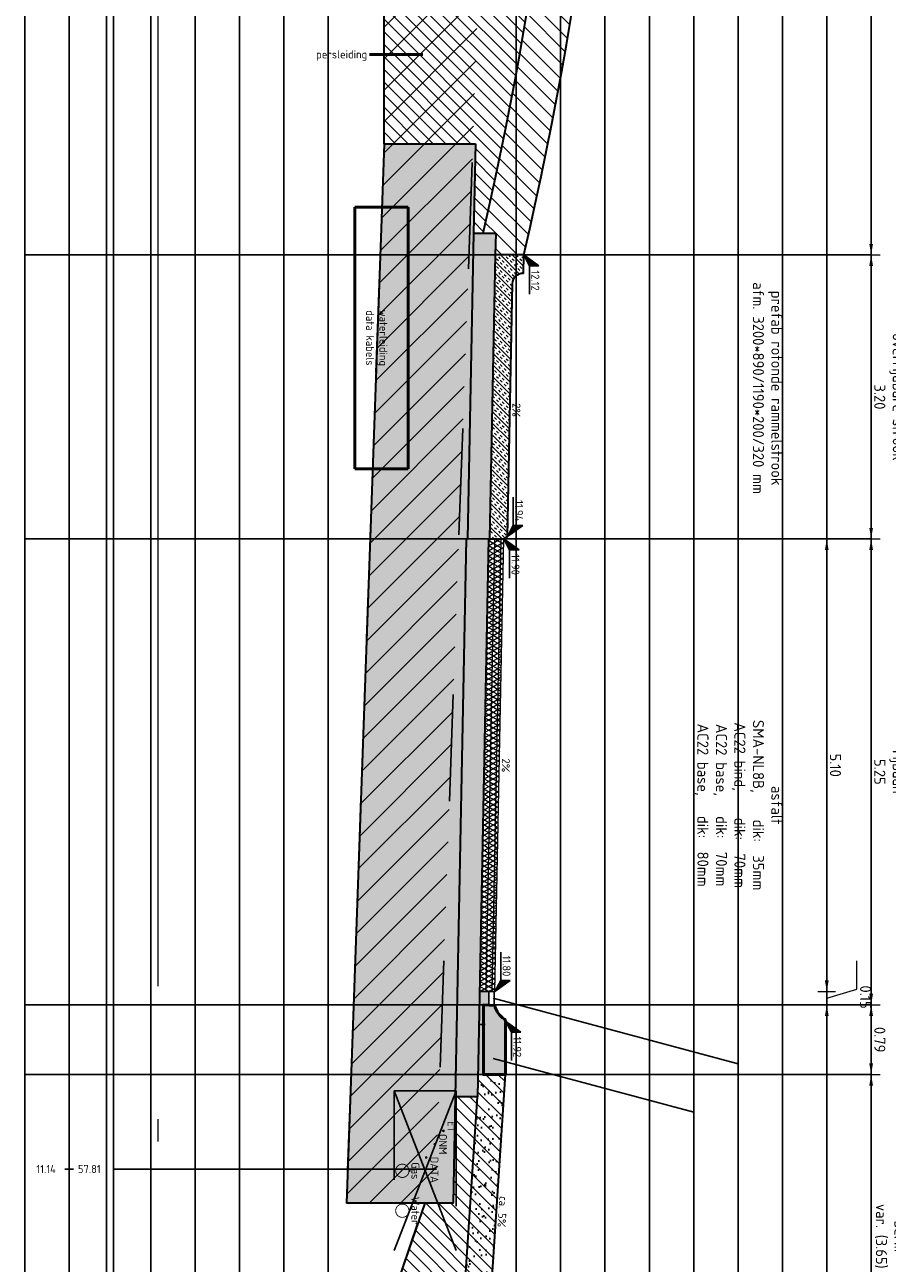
# Model space of a CAD drawing. Header units: metres. Extents: x 232618 to 232694, y 554350 to 554492.
# Tile 8 of 24: x 232678 to 232687, y 554429 to 554443. Entities that reach past the tile are written whole.
import ezdxf
from ezdxf.enums import TextEntityAlignment as Align

# ---------------------------------------------------------------- set-up
doc = ezdxf.new("R2010")
doc.units = ezdxf.units.M
for name, pattern in [('ACAD_ISO03W100', [30, 12, -18]), ('AL-NAP_LIJN', [15.25, 12, -1.5, 0.25, -1.5]), ('NLCS-HIDDEN', [4, 2, -2])]:
    doc.linetypes.add(name, pattern=pattern)
for name, color, linetype, lineweight in [('B-WE-AM-NAP-G', 7, 'AL-NAP_LIJN', 18), ('B-WE-KL-TRACE-T18', 7, 'Continuous', 18), ('N-WE-GR-MAAIVELD-GD', 90, 'Continuous', 35), ('N-WE-GW-CUNET-GD', 90, 'Continuous', 35), ('N-WE-GW-GROND_TEELAARDE-AD', 7, 'Continuous', 18), ('N-WE-GW-GROND_TEELAARDE_AFKOMSTIG UIT HET WERK-AD', 91, 'Continuous', 25), ('N-WE-GW-GROND_ZAND-AD', 7, 'Continuous', 35), ('N-WE-GW-GROND_ZAND_CUNETZAND-AD', 7, 'Continuous', 25), ('N-WE-KL-DATA_CAI-G', 90, 'Continuous', 35), ('N-WE-KL-GAS-G', 30, 'Continuous', 35), ('N-WE-KL-GMS-G', 20, 'Continuous', 35), ('N-WE-KL-STROOK-GD', 7, 'NLCS-HIDDEN', 25), ('N-WE-KL-TDI-G', 200, 'Continuous', 35), ('N-WE-KL-WATER-G', 170, 'Continuous', 35), ('N-WE-VH-GOOT_TEGEL-GD', 170, 'Continuous', 25), ('N-WE-VH-KANTOPSLUITING_BETONRUG-GD', 7, 'Continuous', 25), ('N-WE-VH-KANTOPSLUITING_ELEMENT-G', 7, 'Continuous', 35), ('N-WE-VH-KANTOPSLUITING_TROTTOIRBAND-GD', 210, 'Continuous', 50), ('N-WE-VH-VERHARDING_ASFALT-GD', 7, 'Continuous', 18), ('N-WE-VH-VERHARDING_BETON-AD', 252, 'Continuous', 18), ('N-WE-VH-VERHARDING_FUNDERING-AD', 31, 'Continuous', 18), ('N-WE-VH-VERHARDING_FUNDERING-G', 252, 'Continuous', 25), ('N-WE-VH-VERHARDING_FUNDERING_GRANULAAT_MENG_HYDRAULISCH-GD', 7, 'Continuous', 35), ('N-WE-VH-VERHARDING_FUNDERING_ZAND-GD', 251, 'Continuous', 35), ('N-WE-VH-VERHARDING_STELSPECIE-AD', 253, 'Continuous', 18), ('V-WE-GW-GROND_WERK-AD', 252, 'Continuous', 18), ('V-WE-GW-MAAIVELD-GD', 3, 'ACAD_ISO03W100', 25), ('X-XX-AL-AANKLEDING-M', 7, 'Continuous', 18), ('X-XX-AL-AANPIJLING-G', 7, 'Continuous', 18), ('X-XX-AL-HOOGTELABEL-SD', 7, 'Continuous', 25), ('X-XX-AL-PROFIELBALK-G', 7, 'Continuous', 25), ('X-XX-AL-PROFIELBALK-HULPLIJN-G', 253, 'Continuous', 25), ('X-XX-AL-PROFIELBALK-T18', 7, 'Continuous', 18), ('X-XX-AL-T25', 7, 'Continuous', 25)]:
    doc.layers.add(name, color=color, linetype=linetype, lineweight=lineweight)
doc.layers.add('B-WE-KL-TRACE-GD', color=160, linetype='Continuous', lineweight=50, true_color=0x003fff)
doc.layers.add('N-WE-VH-VERHARDING_ASFALT-AD', color=7, linetype='Continuous', lineweight=18, transparency=0.5)
doc.layers.add('V-WE-GW-CUNET-GD', color=252, linetype='ACAD_ISO03W100', lineweight=25, plot=False)
doc.layers.add('X-XX-AL-HULPLIJN-GD', color=6, linetype='Continuous', plot=False)
doc.styles.add('NLCS-ISO', font='NLCS-ISO.ttf')
doc.styles.add('NLCS-ISO-ANNOTATIEF-T18', font='NLCS-ISO.ttf', dxfattribs={"height": 1.8})
doc.styles.add('NLCS-ISO-ANNOTATIEF-T25', font='NLCS-ISO.ttf', dxfattribs={"height": 2.5})
doc.styles.add('NLCS-ISO-ANNOTATIVE-T18', font='NLCS-ISO.ttf', dxfattribs={"height": 1.799999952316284})
doc.dimstyles.new('NLCS-ANNOTATIEF-T25-PIJL', dxfattribs={"dimtxt": 2.5, "dimasz": 2.5, "dimexe": 2, "dimexo": 2, "dimgap": 0.7, "dimtad": 1, "dimdec": 3, "dimzin": 0, "dimdsep": 46, "dimtxsty": 'NLCS-ISO-ANNOTATIEF-T25', "dimcen": 0, "dimdle": 2, "dimclrd": 256, "dimclre": 256, "dimclrt": 256, "dimadec": 1, "dimazin": 0, "dimtfac": 1, "dimtdec": 3, "dimtofl": 0, "dimtmove": 1, "dimatfit": 0, "dimfxl": 2, "dimfxlon": 1, "dimtfillclr": 254, "dimtolj": 1, "dimtzin": 0, "dimlwd": 18, "dimlwe": 18, "dimarcsym": 0})
pattern_1 = [(329.9999999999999, (232711.042799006, 554441.1058706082), (0.025, 0.04330127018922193), []), (29.99999999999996, (232711.042799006, 554441.1058706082), (-0.02499999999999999, 0.04330127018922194), [])]
pattern_2 = [(135.0000000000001, (786916.8977347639, 320660.4057194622), (-0.07071067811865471, -0.0707106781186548), [])]

# ---------------------------------------------------------------- blocks, each defined once
blk = doc.blocks.new('N-SAL-HOOGTELABEL_02-SO')
for p, q in [((2.460741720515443, 3.435148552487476), (0, 0)), ((2.460741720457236, 1.312415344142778), (2.460741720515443, 3.435148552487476)), ((0, 0), (2.460741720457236, 1.312415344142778)), ((8.837532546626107, 1.312415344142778), (2.460741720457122, 1.312415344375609))]:
    blk.add_line(p, q)
blk.add_solid([(2.460741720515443, 3.435148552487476), (0, 0), (2.460741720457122, 1.312415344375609)])
at = {"style": 'NLCS-ISO'}
blk.add_attdef('...', text='', height=1.8, dxfattribs=at).set_placement((5.772751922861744, 2.615252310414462), align=Align.MIDDLE)
blk = doc.blocks.new('*D40')
at = {"layer": 'Defpoints', "color": 0, "transparency": 16777216}
for p in [(232683.2875597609, 554440.4849874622), (232687.2035277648, 554440.4849874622), (232683.0735297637, 554437.2849874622)]:
    blk.add_point(p, dxfattribs=at)
at = {"layer": 'X-XX-AL-AANKLEDING-M', "linetype": 'Continuous', "lineweight": 18, "transparency": 16777216}
for p, q in [((232687.1035277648, 554440.4849874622), (232687.3035277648, 554440.4849874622)), ((232687.2035277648, 554437.4099874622), (232687.2035277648, 554440.3599874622)), ((232687.1035277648, 554437.2849874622), (232687.3035277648, 554437.2849874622))]:
    blk.add_line(p, q, dxfattribs=at)
at = {"layer": 'X-XX-AL-AANKLEDING-M', "transparency": 16777216}
for points in [[(232687.1826944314, 554440.3599874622), (232687.2243610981, 554440.3599874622), (232687.2035277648, 554440.4849874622)], [(232687.1826944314, 554437.4099874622), (232687.2243610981, 554437.4099874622), (232687.2035277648, 554437.2849874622)]]:
    blk.add_solid(points, dxfattribs=at)
at = {"layer": 'X-XX-AL-AANKLEDING-M', "transparency": 16777216, "insert": (232687.4051944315, 554438.8849874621), "char_height": 0.125, "attachment_point": 5, "rotation": 270, "style": 'NLCS-ISO-ANNOTATIEF-T25'}
blk.add_mtext('\\A1;overrijdbare strook\\P3.20', dxfattribs=at)
blk = doc.blocks.new('*D41')
at = {"layer": 'Defpoints', "color": 0, "transparency": 16777216}
for p in [(232683.0335219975, 554437.2849874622), (232687.2035277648, 554437.2849874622), (232682.9435277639, 554432.0349874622)]:
    blk.add_point(p, dxfattribs=at)
at = {"layer": 'X-XX-AL-AANKLEDING-M', "linetype": 'Continuous', "lineweight": 18, "transparency": 16777216}
for p, q in [((232687.1035277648, 554437.2849874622), (232687.3035277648, 554437.2849874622)), ((232687.2035277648, 554432.1599874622), (232687.2035277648, 554437.1599874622)), ((232687.1035277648, 554432.0349874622), (232687.3035277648, 554432.0349874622))]:
    blk.add_line(p, q, dxfattribs=at)
at = {"layer": 'X-XX-AL-AANKLEDING-M', "transparency": 16777216}
for points in [[(232687.1826944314, 554437.1599874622), (232687.2243610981, 554437.1599874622), (232687.2035277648, 554437.2849874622)], [(232687.1826944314, 554432.1599874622), (232687.2243610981, 554432.1599874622), (232687.2035277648, 554432.0349874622)]]:
    blk.add_solid(points, dxfattribs=at)
at = {"layer": 'X-XX-AL-AANKLEDING-M', "transparency": 16777216, "insert": (232687.4051944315, 554434.6599874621), "char_height": 0.125, "attachment_point": 5, "rotation": 270, "style": 'NLCS-ISO-ANNOTATIEF-T25'}
blk.add_mtext('\\A1;rijbaan\\P5.25', dxfattribs=at)
blk = doc.blocks.new('*D42')
at = {"layer": 'Defpoints', "color": 0, "transparency": 16777216}
for p in [(232683.083527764, 554431.2499874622), (232687.2035277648, 554431.2499874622), (232683.7035277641, 554427.6049874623)]:
    blk.add_point(p, dxfattribs=at)
at = {"layer": 'X-XX-AL-AANKLEDING-M', "linetype": 'Continuous', "lineweight": 18, "transparency": 16777216}
for p, q in [((232687.1035277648, 554431.2499874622), (232687.3035277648, 554431.2499874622)), ((232687.2035277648, 554427.7299874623), (232687.2035277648, 554431.1249874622)), ((232687.1035277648, 554427.6049874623), (232687.3035277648, 554427.6049874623))]:
    blk.add_line(p, q, dxfattribs=at)
at = {"layer": 'X-XX-AL-AANKLEDING-M', "transparency": 16777216}
for points in [[(232687.1826944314, 554431.1249874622), (232687.2243610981, 554431.1249874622), (232687.2035277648, 554431.2499874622)], [(232687.1826944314, 554427.7299874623), (232687.2243610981, 554427.7299874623), (232687.2035277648, 554427.6049874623)]]:
    blk.add_solid(points, dxfattribs=at)
at = {"layer": 'X-XX-AL-AANKLEDING-M', "transparency": 16777216, "insert": (232687.4176944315, 554429.4274874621), "char_height": 0.125, "attachment_point": 5, "rotation": 270, "style": 'NLCS-ISO-ANNOTATIEF-T25'}
blk.add_mtext('\\A1;berm\\Pvar. (3.65)', dxfattribs=at)
blk = doc.blocks.new('*D43')
at = {"layer": 'Defpoints', "color": 0, "transparency": 16777216}
for p in [(232682.963527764, 554432.1849874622), (232686.7035277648, 554432.1849874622), (232682.9435277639, 554432.0349874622)]:
    blk.add_point(p, dxfattribs=at)
at = {"layer": 'X-XX-AL-AANKLEDING-M', "linetype": 'Continuous', "lineweight": 18, "transparency": 16777216}
for p, q in [((232686.7035277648, 554432.3099874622), (232686.7035277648, 554432.4349874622)), ((232687.0435277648, 554432.2119874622), (232687.0435277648, 554432.5319874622)), ((232686.6035277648, 554432.1849874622), (232686.8035277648, 554432.1849874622)), ((232686.7035277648, 554432.1099874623), (232687.0435277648, 554432.2119874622)), ((232686.7035277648, 554432.0349874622), (232686.7035277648, 554432.1849874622)), ((232686.6035277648, 554432.0349874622), (232686.8035277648, 554432.0349874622)), ((232686.7035277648, 554431.9099874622), (232686.7035277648, 554431.7849874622))]:
    blk.add_line(p, q, dxfattribs=at)
at = {"layer": 'X-XX-AL-AANKLEDING-M', "transparency": 16777216}
for points in [[(232686.6826944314, 554432.3099874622), (232686.7243610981, 554432.3099874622), (232686.7035277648, 554432.1849874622)], [(232686.6826944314, 554431.9099874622), (232686.7243610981, 554431.9099874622), (232686.7035277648, 554432.0349874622)]]:
    blk.add_solid(points, dxfattribs=at)
at = {"layer": 'X-XX-AL-AANKLEDING-M', "transparency": 16777216, "insert": (232687.1410277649, 554432.1219874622), "char_height": 0.125, "attachment_point": 5, "rotation": 270, "style": 'NLCS-ISO-ANNOTATIEF-T25'}
blk.add_mtext('\\A1;0.15', dxfattribs=at)
blk = doc.blocks.new('*D44')
at = {"layer": 'Defpoints', "color": 0, "transparency": 16777216}
for p in [(232683.0635277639, 554437.2849874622), (232686.7035277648, 554437.2849874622), (232682.963527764, 554432.1849874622)]:
    blk.add_point(p, dxfattribs=at)
at = {"layer": 'X-XX-AL-AANKLEDING-M', "linetype": 'Continuous', "lineweight": 18, "transparency": 16777216}
for p, q in [((232686.6035277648, 554437.2849874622), (232686.8035277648, 554437.2849874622)), ((232686.7035277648, 554432.3099874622), (232686.7035277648, 554437.1599874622)), ((232686.6035277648, 554432.1849874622), (232686.8035277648, 554432.1849874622))]:
    blk.add_line(p, q, dxfattribs=at)
at = {"layer": 'X-XX-AL-AANKLEDING-M', "transparency": 16777216}
for points in [[(232686.6826944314, 554437.1599874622), (232686.7243610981, 554437.1599874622), (232686.7035277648, 554437.2849874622)], [(232686.6826944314, 554432.3099874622), (232686.7243610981, 554432.3099874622), (232686.7035277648, 554432.1849874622)]]:
    blk.add_solid(points, dxfattribs=at)
at = {"layer": 'X-XX-AL-AANKLEDING-M', "transparency": 16777216, "insert": (232686.8010277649, 554434.7349874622), "char_height": 0.125, "attachment_point": 5, "rotation": 270, "style": 'NLCS-ISO-ANNOTATIEF-T25'}
blk.add_mtext('\\A1;5.10', dxfattribs=at)
blk = doc.blocks.new('*D45')
at = {"layer": 'Defpoints', "color": 0, "transparency": 16777216}
for p in [(232682.853527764, 554432.0349874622), (232687.2035277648, 554432.0349874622), (232682.833527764, 554431.2499874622)]:
    blk.add_point(p, dxfattribs=at)
at = {"layer": 'X-XX-AL-AANKLEDING-M', "linetype": 'Continuous', "lineweight": 18, "transparency": 16777216}
for p, q in [((232687.1035277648, 554432.0349874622), (232687.3035277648, 554432.0349874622)), ((232687.2035277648, 554431.3749874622), (232687.2035277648, 554431.9099874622)), ((232687.1035277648, 554431.2499874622), (232687.3035277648, 554431.2499874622))]:
    blk.add_line(p, q, dxfattribs=at)
at = {"layer": 'X-XX-AL-AANKLEDING-M', "transparency": 16777216}
for points in [[(232687.1826944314, 554431.9099874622), (232687.2243610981, 554431.9099874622), (232687.2035277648, 554432.0349874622)], [(232687.1826944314, 554431.3749874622), (232687.2243610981, 554431.3749874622), (232687.2035277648, 554431.2499874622)]]:
    blk.add_solid(points, dxfattribs=at)
at = {"layer": 'X-XX-AL-AANKLEDING-M', "transparency": 16777216, "insert": (232687.3010277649, 554431.6424874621), "char_height": 0.125, "attachment_point": 5, "rotation": 270, "style": 'NLCS-ISO-ANNOTATIEF-T25'}
blk.add_mtext('\\A1;0.79', dxfattribs=at)
blk = doc.blocks.new('*D61')
at = {"layer": 'Defpoints', "color": 0, "transparency": 16777216}
for p in [(232683.233527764, 554459.5849874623), (232683.233527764, 554440.4849874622), (232687.2035277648, 554440.4849874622)]:
    blk.add_point(p, dxfattribs=at)
at = {"layer": 'X-XX-AL-AANKLEDING-M', "linetype": 'Continuous', "lineweight": 18, "transparency": 16777216}
for p, q in [((232687.1035277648, 554459.5849874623), (232687.3035277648, 554459.5849874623)), ((232687.2035277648, 554459.4599874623), (232687.2035277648, 554440.6099874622)), ((232687.1035277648, 554440.4849874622), (232687.3035277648, 554440.4849874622))]:
    blk.add_line(p, q, dxfattribs=at)
at = {"layer": 'X-XX-AL-AANKLEDING-M', "transparency": 16777216}
for points in [[(232687.1826944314, 554459.4599874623), (232687.2243610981, 554459.4599874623), (232687.2035277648, 554459.5849874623)], [(232687.1826944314, 554440.6099874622), (232687.2243610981, 554440.6099874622), (232687.2035277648, 554440.4849874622)]]:
    blk.add_solid(points, dxfattribs=at)
at = {"layer": 'X-XX-AL-AANKLEDING-M', "transparency": 16777216, "insert": (232687.4051944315, 554450.0349874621), "char_height": 0.125, "attachment_point": 5, "rotation": 270, "style": 'NLCS-ISO-ANNOTATIEF-T25'}
blk.add_mtext('\\A1;middeneiland\\P19.10', dxfattribs=at)

msp = doc.modelspace()

# ---------------------------------------------------------------- hatches: boundary and pattern name
msp.add_hatch(color=8).paths.add_polyline_path([(232682.9604283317, 554432.028086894, 0.1948986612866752), (232683.0695991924, 554431.8753194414, -0.2567918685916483), (232683.0835277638, 554431.8499874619), (232683.0835277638, 554431.249987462), (232682.8335277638, 554431.249987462), (232682.8335277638, 554432.034987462), (232682.9535277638, 554432.034987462)])
at = {"layer": 'N-WE-GW-GROND_TEELAARDE-AD', "ltscale": 0.2}
h = msp.add_hatch(dxfattribs=at)
h.set_pattern_fill('AGW-WERK_AANVULLEN', color=256, scale=0.5, angle=-90, style=0, pattern_type=2)
h.set_pattern_definition([(315, (232678.0293084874, 554442.6669327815), (0.08838834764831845, 0.08838834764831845), [])])
edge = h.paths.add_edge_path()
edge.add_line((232683.2875597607, 554459.584987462), (232683.1875597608, 554459.584987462))
edge.add_line((232683.1875597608, 554459.584987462), (232682.9674957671, 554459.584987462))
edge.add_line((232682.9674957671, 554459.584987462), (232682.969495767, 554459.484987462))
edge.add_line((232682.969495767, 554459.4849874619), (232682.9724957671, 554459.3349874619))
edge.add_line((232682.9724957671, 554459.3349874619), (232682.832237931, 554459.3349874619))
edge.add_arc((232642.3818779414, 554450.034987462), 41.50568181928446, -12.954818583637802, 12.94794454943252, ccw=False)
edge.add_line((232682.8311218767, 554440.730134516), (232682.9723987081, 554440.730134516))
edge.add_line((232682.9723987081, 554440.730134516), (232682.9674957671, 554440.484987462))
edge.add_line((232682.9674957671, 554440.4849874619), (232683.0910335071, 554440.4849874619))
edge.add_line((232683.0910335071, 554440.4849874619), (232683.1875597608, 554440.4849874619))
edge.add_line((232683.1875597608, 554440.4849874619), (232683.2875597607, 554440.4849874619))
edge.add_arc((232642.3818779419, 554450.034987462), 42.00568181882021, -13.14111674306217, 13.14111674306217)
at = {"layer": 'N-WE-GW-GROND_TEELAARDE_AFKOMSTIG UIT HET WERK-AD'}
h = msp.add_hatch(dxfattribs=at)
h.set_pattern_fill('AGW-WERK_AANVULLEN', color=256, scale=0.02, angle=180, style=0, pattern_type=2)
h.set_pattern_definition(pattern_2)
edge = h.paths.add_edge_path()
edge.add_arc((232642.3818779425, 554450.0349874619), 41.50568181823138, -12.95481858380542, 13.01877698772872)
edge.add_line((232682.8207098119, 554459.3849874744), (232682.721445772, 554459.384987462))
edge.add_line((232682.721445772, 554459.384987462), (232682.742445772, 554458.334987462))
edge.add_line((232682.742445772, 554458.334987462), (232681.8005246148, 554458.334987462))
edge.add_line((232681.8005246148, 554458.334987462), (232681.7991929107, 554456.6506799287))
edge.add_line((232681.7991929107, 554456.6506799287), (232681.7333138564, 554456.6506799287))
edge.add_line((232681.7333138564, 554456.6506799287), (232681.8034327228, 554450.1179388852))
edge.add_line((232681.8034327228, 554450.1179388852), (232681.7245021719, 554445.215474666))
edge.add_line((232681.7245021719, 554445.215474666), (232681.7224314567, 554444.8564049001))
edge.add_line((232681.7224314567, 554444.8564049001), (232681.7205202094, 554444.5249874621))
edge.add_line((232681.7205202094, 554444.524987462), (232681.7138009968, 554443.3598508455))
edge.add_line((232681.7138009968, 554443.3598508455), (232681.7138009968, 554442.744987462))
edge.add_line((232681.7138009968, 554442.744987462), (232681.7138009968, 554441.7386822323))
edge.add_line((232681.7138009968, 554441.7386822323), (232682.7425196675, 554441.7386822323))
edge.add_line((232682.7425196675, 554441.7386822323), (232682.7223487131, 554440.730134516))
edge.add_line((232682.7223487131, 554440.730134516), (232682.8311218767, 554440.730134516))
h = msp.add_hatch(dxfattribs=at)
h.set_pattern_fill('AGW-WERK_AANVULLEN', color=256, scale=0.02, angle=180, style=0, pattern_type=2)
h.set_pattern_definition(pattern_2)
h.paths.add_polyline_path([(232682.5175646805, 554430.864987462), (232682.5202117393, 554430.999987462), (232682.7702597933, 554430.999987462), (232682.7751617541, 554431.249987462), (232682.833527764, 554431.249987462), (232682.9475106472, 554431.249987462), (232683.0835277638, 554431.249987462), (232682.8430277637, 554427.6049874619), (232682.2445902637, 554426.7073312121), (232681.6335277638, 554428.234987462), (232682.1712457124, 554429.799987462), (232682.4952536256, 554429.799987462)])
at = {"layer": 'N-WE-GW-GROND_ZAND-AD'}
h = msp.add_hatch(dxfattribs=at)
h.set_pattern_fill('AGW-GROND_ZAND', color=256, scale=0.1, angle=-90, style=0, pattern_type=2)
h.set_pattern_definition([(217.5, (786916.8977347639, 320660.4057194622), (0.006299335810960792, -0.1926823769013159), [0, -0.152, 0, -0.17, 0, -0.1625]), (187.5, (786916.8977347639, 320660.4057194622), (-0.1769776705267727, -0.282214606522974), [0, -0.082, 0, -0.137, 0, -0.0525]), (147.5, (786917.0207347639, 320660.4057194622), (-0.3114141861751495, -0.000565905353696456), [0, -0.05, 0, -0.18, 0, -0.235]), (137.5, (786917.0207347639, 320660.4057194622), (-0.3006126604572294, -0.0877675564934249), [0, -0.025, 0, -0.118, 0, -0.135])])
h.paths.add_polyline_path([(232682.5182982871, 554427.1178932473), (232682.7663802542, 554430.999987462), (232682.7702597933, 554430.999987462), (232682.7751617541, 554431.249987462), (232682.8335277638, 554431.249987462), (232682.9535277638, 554431.249987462), (232683.0835277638, 554431.249987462), (232682.8430277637, 554427.6049874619)])
at = {"layer": 'N-WE-GW-GROND_ZAND_CUNETZAND-AD'}
h = msp.add_hatch(dxfattribs=at)
h.set_pattern_fill('AGW-GROND_ZAND_CUNETZAND', color=256, scale=0.1, angle=-90, style=0, pattern_type=2)
h.set_pattern_definition([(180, (786916.8977347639, 320660.4057194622), (-0.06250000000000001, -0.06249999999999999), [0, -0.125])])
h.paths.add_polyline_path([(232681.5835022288, 554438.0749874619), (232681.5554059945, 554437.284987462), (232681.2892030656, 554429.799987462), (232682.4966823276, 554429.799987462), (232682.5175646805, 554430.864987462), (232682.5283489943, 554431.414987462), (232682.6434470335, 554437.284987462), (232682.6534457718, 554437.284987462), (232682.721445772, 554440.684987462), (232682.7425196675, 554441.7386822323), (232681.7138009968, 554441.7386822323), (232681.6692135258, 554440.4849874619)])
at = {"layer": 'N-WE-VH-VERHARDING_ASFALT-AD'}
h = msp.add_hatch(dxfattribs=at)
h.set_pattern_fill('AVH-ASFALT', color=256, angle=-90, style=0, pattern_type=2)
h.set_pattern_definition(pattern_1)
h.paths.add_polyline_path([(232682.7934950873, 554432.184987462), (232682.8635085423, 554432.184987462), (232682.9635085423, 554437.284987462), (232682.8934950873, 554437.284987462)])
h = msp.add_hatch(dxfattribs=at)
h.set_pattern_fill('AVH-ASFALT', color=256, angle=-90, style=0, pattern_type=2)
h.set_pattern_definition(pattern_1)
h.paths.add_polyline_path([(232682.8635085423, 554432.184987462), (232682.8929967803, 554432.184987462), (232682.8940540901, 554432.1929172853), (232682.9335741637, 554432.187647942), (232683.0335219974, 554437.284987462), (232682.9635085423, 554437.284987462)])
h = msp.add_hatch(dxfattribs=at)
h.set_pattern_fill('AVH-ASFALT', color=256, angle=-90, style=0, pattern_type=2)
h.set_pattern_definition(pattern_1)
h.paths.add_polyline_path([(232683.0635277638, 554437.284987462), (232683.0335219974, 554437.284987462), (232682.9335741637, 554432.187647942), (232682.9535277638, 554432.184987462), (232682.9635277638, 554432.184987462)])
at = {"layer": 'N-WE-VH-VERHARDING_BETON-AD'}
h = msp.add_hatch(dxfattribs=at)
h.set_pattern_fill('AVH-BETON_GEWAPEND', color=256, scale=0.5, angle=-45, style=0, pattern_type=2)
h.set_pattern_definition([(315, (232711.042799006, 554441.1058706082), (0.06629126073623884, 0.06629126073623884), []), (315, (232711.0648960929, 554441.1279676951), (0.06629126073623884, 0.06629126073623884), [0.03125000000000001, -0.03125000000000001]), (315, (232711.0869931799, 554441.150064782), (0.06629126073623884, 0.06629126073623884), [0.03125000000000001, -0.03125000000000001])])
edge = h.paths.add_edge_path()
edge.add_line((232683.2875597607, 554440.4849874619), (232683.283483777, 554440.2811882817))
edge.add_arc((232683.2810842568, 554440.1612122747), 0.1199999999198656, 448.8542371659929, 538.8542372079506)
edge.add_line((232683.1611082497, 554440.1636117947), (232683.1041196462, 554437.3141816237))
edge.add_line((232683.1041196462, 554437.3141816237), (232683.0635277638, 554437.284987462))
edge.add_line((232683.0635277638, 554437.284987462), (232682.903495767, 554437.284987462))
edge.add_line((232682.903495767, 554437.284987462), (232682.9674957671, 554440.4849874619))
edge.add_line((232682.9674957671, 554440.4849874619), (232683.2875597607, 554440.4849874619))
at = {"layer": 'N-WE-VH-VERHARDING_FUNDERING-AD'}
h = msp.add_hatch(dxfattribs=at)
h.set_pattern_fill('AVH-FUNDERING_02', color=256, scale=0.25, angle=-90, style=0, pattern_type=2)
h.set_pattern_definition([(180, (786916.8977347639, 320660.4057194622), (-0.2500000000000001, -0.25), [0.03125, -0.21875]), (270, (786916.8977347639, 320660.4057194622), (0.2499999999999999, -0.2500000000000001), [0.03125, -0.21875]), (315, (786916.8664847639, 320660.4057194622), (0.2499999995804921, -4.449395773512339e-17), [0.044194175, -0.309359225]), (180, (786916.8664847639, 320660.2650944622), (-0.2500000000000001, -0.25), [0.03125, -0.21875]), (225, (786916.8508597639, 320660.2807194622), (-3.061616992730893e-17, -0.2499999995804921), [0.022097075, -0.3314563]), (315, (786916.8508597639, 320660.2807194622), (0.2499999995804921, -4.449395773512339e-17), [0.022097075, -0.3314563]), (180, (786916.7727347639, 320660.2025944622), (-0.2500000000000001, -0.25), [0.044194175, -0.205805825]), (225, (786916.7727347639, 320660.2025944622), (-3.061616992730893e-17, -0.2499999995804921), [0.03125, -0.3223034]), (315, (786916.7285405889, 320660.2025944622), (0.2499999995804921, -4.449395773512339e-17), [0.03125, -0.3223034]), (270, (786916.7258597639, 320660.3432194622), (0.2499999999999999, -0.2500000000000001), [0.03125, -0.21875]), (225, (786916.7258597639, 320660.3432194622), (-3.061616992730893e-17, -0.2499999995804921), [0.022097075, -0.3314563]), (315, (786916.7102347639, 320660.3275944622), (0.2499999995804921, -4.449395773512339e-17), [0.022097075, -0.3314563]), (180, (786916.8664847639, 320660.3432194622), (-0.2500000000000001, -0.25), [0.015625, -0.209375]), (180, (786916.6789847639, 320660.2807194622), (-0.2500000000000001, -0.25), [0.015625, -0.209375]), (270, (786916.7571097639, 320660.2494694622), (0.2499999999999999, -0.2500000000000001), [0.015625, -0.209375]), (315, (786916.7258597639, 320660.3900944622), (0.2499999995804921, -4.449395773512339e-17), [0.022097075, -0.3314563]), (315, (786916.8352347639, 320660.2182194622), (0.2499999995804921, -4.449395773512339e-17), [0.022097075, -0.3314563]), (225, (786916.7805472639, 320660.3236882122), (-3.061616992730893e-17, -0.2499999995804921), [0.022097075, -0.3314563]), (270, (786916.8117972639, 320660.3744694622), (0.2499999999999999, -0.2500000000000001), [0.00390625, -0.24609375]), (270, (786916.8000785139, 320660.2690007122), (0.2499999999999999, -0.2500000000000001), [0.00390625, -0.24609375]), (270, (786916.6828910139, 320660.2260319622), (0.2499999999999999, -0.2500000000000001), [0.00390625, -0.24609375]), (270, (786916.6789847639, 320660.3588444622), (0.2499999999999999, -0.2500000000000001), [0.00390625, -0.24609375])])
h.paths.add_polyline_path([(232682.6534457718, 554437.284987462), (232682.6434470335, 554437.284987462), (232682.5202117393, 554430.999987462), (232682.7702597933, 554430.999987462), (232682.8934950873, 554437.284987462), (232682.903495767, 554437.284987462), (232682.9723987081, 554440.730134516), (232682.7223487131, 554440.730134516)])
at = {"layer": 'N-WE-VH-VERHARDING_STELSPECIE-AD'}
msp.add_hatch(color=256, dxfattribs=at).paths.add_polyline_path([(232682.8335277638, 554431.249987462), (232682.7751617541, 554431.249987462), (232682.7934950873, 554432.184987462), (232682.8929967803, 554432.184987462), (232682.8935277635, 554432.0349874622), (232682.874229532, 554432.034987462), (232682.8335277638, 554432.034987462)])
at = {"layer": 'V-WE-GW-GROND_WERK-AD'}
h = msp.add_hatch(dxfattribs=at)
h.set_pattern_fill('AGW-WERK_ONTGRAVEN', color=256, scale=0.05, angle=180, style=0, pattern_type=2)
h.set_pattern_definition([(225.0000000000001, (786916.8977347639, 320660.4057194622), (0.176776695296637, -0.1767766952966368), [])])
h.paths.add_polyline_path([(232681.7138009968, 554441.7386822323), (232681.5835022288, 554438.0749874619), (232681.5554059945, 554437.284987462), (232681.2892030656, 554429.799987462), (232682.1712457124, 554429.799987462), (232682.3035277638, 554430.1849874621), (232682.8135277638, 554444.524987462), (232682.6635472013, 554444.5274021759), (232682.6595226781, 554444.2774345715), (232682.4095550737, 554444.2814590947), (232682.3982849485, 554443.5814590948), (232682.0353057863, 554443.5814590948), (232681.6981942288, 554443.5814590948), (232681.7245021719, 554445.215474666), (232680.7335277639, 554444.719987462), (232680.7335277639, 554443.8499874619), (232681.7138009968, 554443.3598508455)])

# ---------------------------------------------------------------- linework, layer by layer
at = {"layer": 'B-WE-AM-NAP-G'}
msp.add_line((232679.1635277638, 554489.9949874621), (232679.1635277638, 554421.884987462), dxfattribs=at)
at = {"layer": 'B-WE-KL-TRACE-GD', "ltscale": 0.2}
for p, q in [((232682.1502223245, 554442.744987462), (232681.5502223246, 554442.744987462)), ((232681.9841344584, 554441.024987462), (232681.3841344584, 554441.024987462)), ((232681.3841344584, 554441.024987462), (232681.3841344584, 554438.0749874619)), ((232681.9841344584, 554441.024987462), (232681.9841344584, 554438.0749874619)), ((232681.9841344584, 554438.0749874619), (232681.3841344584, 554438.0749874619))]:
    msp.add_line(p, q, dxfattribs=at)
at = {"layer": 'Defpoints'}
msp.add_point((232681.9944876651, 554429.7149874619), dxfattribs=at)
at = {"layer": 'N-WE-GR-MAAIVELD-GD'}
for p, q in [((232682.8430277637, 554427.6049874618), (232683.0835277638, 554431.249987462)), ((232682.5093510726, 554427.1044724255), (232682.7663802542, 554430.999987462))]:
    msp.add_line(p, q, dxfattribs=at)
for radius, start, end in [(42.00568181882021, 346.8588832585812, 13.14111674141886), (41.50568181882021, 347.0451814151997, 12.94794455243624)]:
    msp.add_arc((232642.3818779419, 554450.034987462), radius, start, end, dxfattribs=at)
at = {"layer": 'N-WE-GW-CUNET-GD'}
msp.add_line((232681.7138009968, 554441.7386822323), (232681.7138009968, 554443.3598508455), dxfattribs=at)
at = {"layer": 'N-WE-GW-CUNET-GD', "flags": 128}
msp.add_lwpolyline([(232682.1712457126, 554429.799987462), (232681.6335277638, 554428.234987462), (232682.2445902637, 554426.7073312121)], dxfattribs=at)
at = {"layer": 'N-WE-KL-DATA_CAI-G', "const_width": 0.0145}
msp.add_lwpolyline([(232682.188237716, 554430.3227374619, 1), (232682.188237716, 554430.3072374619, 1)], format="xyb", close=True, dxfattribs=at)
at = {"layer": 'N-WE-KL-GAS-G', "const_width": 0.009999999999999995}
msp.add_lwpolyline([(232681.9194876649, 554430.239987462, 1), (232681.9194876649, 554430.0899874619, 1)], format="xyb", close=True, dxfattribs=at)
at = {"layer": 'N-WE-KL-GAS-G'}
msp.add_point((232682.001668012, 554430.1649874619), dxfattribs=at)
at = {"layer": 'N-WE-KL-GMS-G', "const_width": 0.0145}
msp.add_lwpolyline([(232682.285257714, 554430.4727374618, 1), (232682.285257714, 554430.4572374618, 1)], format="xyb", close=True, dxfattribs=at)
at = {"layer": 'N-WE-KL-STROOK-GD'}
for p, q in [((232681.8260277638, 554431.064987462), (232682.5260277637, 554429.264987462)), ((232681.8260277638, 554429.264987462), (232682.5260277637, 554431.064987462))]:
    msp.add_line(p, q, dxfattribs=at)
at = {"layer": 'N-WE-KL-STROOK-GD', "flags": 128}
msp.add_lwpolyline([(232681.8260277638, 554431.064987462), (232682.5260277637, 554431.064987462), (232682.5260277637, 554429.264987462), (232681.8260277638, 554429.264987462)], close=True, dxfattribs=at)
at = {"layer": 'N-WE-KL-TDI-G', "const_width": 0.0145}
msp.add_lwpolyline([(232682.3822777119, 554430.6227374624, 1), (232682.3822777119, 554430.6072374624, 1)], format="xyb", close=True, dxfattribs=at)
at = {"layer": 'N-WE-KL-WATER-G', "const_width": 0.009999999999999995}
msp.add_lwpolyline([(232681.9194876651, 554429.7899874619, 1), (232681.9194876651, 554429.6399874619, 1)], format="xyb", close=True, dxfattribs=at)
at = {"layer": 'N-WE-VH-GOOT_TEGEL-GD', "ltscale": 0.2, "flags": 128}
msp.add_lwpolyline([(232682.9535277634, 554432.034987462), (232682.8935277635, 554432.0349874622), (232682.8935277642, 554432.1849874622), (232682.9535277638, 554432.184987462), (232682.9535277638, 554432.0349874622)], dxfattribs=at)
at = {"layer": 'N-WE-VH-KANTOPSLUITING_BETONRUG-GD', "ltscale": 0.2}
for p, q in [((232682.8535277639, 554431.814987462), (232682.7862401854, 554431.814987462)), ((232682.833527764, 554431.249987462), (232682.7751617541, 554431.249987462))]:
    msp.add_line(p, q, dxfattribs=at)
at = {"layer": 'N-WE-VH-KANTOPSLUITING_ELEMENT-G', "ltscale": 0.2, "flags": 128}
msp.add_lwpolyline([(232683.0635277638, 554437.284987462), (232683.1041196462, 554437.3141816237), (232683.1611082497, 554440.1636117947, -0.414213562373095), (232683.283483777, 554440.2811882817), (232683.2875597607, 554440.4849874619), (232682.9674957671, 554440.4849874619), (232682.903495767, 554437.284987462)], format="xyb", close=True, dxfattribs=at)
at = {"layer": 'N-WE-VH-KANTOPSLUITING_TROTTOIRBAND-GD', "flags": 128}
msp.add_lwpolyline([(232682.9604283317, 554432.028086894, 0.1948986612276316), (232683.0695991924, 554431.8753194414, -0.2567918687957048), (232683.0835277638, 554431.8499874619), (232683.0835277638, 554431.249987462), (232682.8335277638, 554431.249987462), (232682.8335277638, 554432.034987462)], format="xyb", close=True, dxfattribs=at)
at = {"layer": 'N-WE-VH-VERHARDING_ASFALT-GD', "linetype": 'ByBlock', "ltscale": 0.2}
msp.add_line((232682.9635277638, 554432.184987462), (232682.7934950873, 554432.184987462), dxfattribs=at)
at = {"layer": 'N-WE-VH-VERHARDING_ASFALT-GD', "ltscale": 0.2, "flags": 128}
for points in [[(232682.8635085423, 554432.184987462), (232682.9635085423, 554437.284987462)], [(232682.9335219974, 554432.184987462), (232683.0335219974, 554437.284987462)], [(232682.9635277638, 554432.184987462), (232683.0635277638, 554437.284987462)]]:
    msp.add_lwpolyline(points, dxfattribs=at)
at = {"layer": 'N-WE-VH-VERHARDING_FUNDERING-G'}
msp.add_line((232682.8535277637, 554431.814987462), (232682.8335277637, 554431.814987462), dxfattribs=at)
at = {"layer": 'N-WE-VH-VERHARDING_FUNDERING_GRANULAAT_MENG_HYDRAULISCH-GD', "ltscale": 0.2}
for p, q in [((232682.7223487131, 554440.730134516), (232682.6534457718, 554437.284987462)), ((232682.7223487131, 554440.730134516), (232682.9723987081, 554440.730134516)), ((232682.9723987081, 554440.730134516), (232682.9674957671, 554440.4849874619))]:
    msp.add_line(p, q, dxfattribs=at)
at = {"layer": 'N-WE-VH-VERHARDING_FUNDERING_GRANULAAT_MENG_HYDRAULISCH-GD'}
for p, q in [((232682.903495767, 554437.284987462), (232682.8934950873, 554437.284987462)), ((232682.7702597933, 554430.999987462), (232682.5202117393, 554430.999987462))]:
    msp.add_line(p, q, dxfattribs=at)
at = {"layer": 'N-WE-VH-VERHARDING_FUNDERING_GRANULAAT_MENG_HYDRAULISCH-GD', "ltscale": 0.2, "flags": 128}
for points in [[(232682.5202117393, 554430.999987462), (232682.6434470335, 554437.284987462)], [(232682.7702597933, 554430.999987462), (232682.8934950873, 554437.284987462)]]:
    msp.add_lwpolyline(points, dxfattribs=at)
at = {"layer": 'N-WE-VH-VERHARDING_FUNDERING_ZAND-GD', "ltscale": 0.2}
for p, q in [((232681.7138009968, 554441.7386822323), (232682.7425196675, 554441.7386822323)), ((232682.7425196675, 554441.7386822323), (232682.7223487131, 554440.730134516)), ((232682.4966823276, 554429.799987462), (232681.2892030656, 554429.799987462))]:
    msp.add_line(p, q, dxfattribs=at)
at = {"layer": 'N-WE-VH-VERHARDING_FUNDERING_ZAND-GD', "ltscale": 0.2, "flags": 128}
for points in [[(232681.7138009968, 554441.7386822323), (232681.2892030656, 554429.799987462)], [(232682.4966823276, 554429.799987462), (232682.5202117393, 554430.999987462)]]:
    msp.add_lwpolyline(points, dxfattribs=at)
at = {"layer": 'N-WE-VH-VERHARDING_STELSPECIE-AD', "flags": 128}
msp.add_lwpolyline([(232682.8335277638, 554431.249987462), (232682.7751617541, 554431.249987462), (232682.7934950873, 554432.184987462), (232682.8929967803, 554432.184987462), (232682.8935277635, 554432.0349874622), (232682.874229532, 554432.034987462), (232682.8335277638, 554432.034987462)], close=True, dxfattribs=at)
at = {"layer": 'V-WE-GW-CUNET-GD', "ltscale": 0.1, "flags": 128}
msp.add_lwpolyline([(232681.7138009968, 554443.3598508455), (232681.7138009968, 554441.7386822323), (232681.5835022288, 554438.0749874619), (232681.5554059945, 554437.284987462), (232681.2892030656, 554429.799987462), (232682.1712457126, 554429.799987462)], dxfattribs=at)
at = {"layer": 'V-WE-GW-MAAIVELD-GD', "ltscale": 0.1, "flags": 128}
msp.add_lwpolyline([(232682.8135277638, 554444.524987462), (232682.3035277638, 554430.1849874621), (232681.6335277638, 554428.234987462), (232682.3535277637, 554426.4349874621), (232681.4135277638, 554425.1249874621), (232681.4235277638, 554424.684987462), (232682.3235277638, 554423.3849874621)], dxfattribs=at)
at = {"layer": 'X-XX-AL-HULPLIJN-GD', "linetype": 'ByBlock'}
for p, q in [((232678.5833920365, 554422.0349874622), (232678.5833920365, 554487.9949874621)), ((232679.0833920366, 554422.0349874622), (232679.0833920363, 554487.9949874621)), ((232679.5833920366, 554422.0349874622), (232679.5833920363, 554487.9949874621)), ((232680.0833920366, 554422.0349874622), (232680.0833920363, 554487.9949874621)), ((232680.5833920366, 554422.0349874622), (232680.5833920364, 554487.9949874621)), ((232681.0833920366, 554422.0349874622), (232681.0833920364, 554487.9949874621)), ((232683.203527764, 554422.0349874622), (232683.2035277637, 554487.9949874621)), ((232683.703527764, 554422.0349874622), (232683.7035277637, 554487.9949874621)), ((232684.2035277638, 554422.0349874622), (232684.2035277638, 554487.9949874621)), ((232684.703527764, 554422.0349874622), (232684.7035277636, 554487.9949874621)), ((232685.203527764, 554422.0349874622), (232685.2035277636, 554487.9949874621)), ((232685.703527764, 554422.0349874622), (232685.7035277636, 554487.9949874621)), ((232686.203527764, 554422.0349874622), (232686.2035277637, 554487.9949874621)), ((232686.703527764, 554422.0349874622), (232686.7035277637, 554487.9949874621)), ((232687.203527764, 554422.0349874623), (232687.2035277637, 554487.9949874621)), ((232677.6635277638, 554440.4849874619), (232687.2035277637, 554440.484987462)), ((232677.6635277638, 554437.284987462), (232687.2035277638, 554437.284987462)), ((232677.6635277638, 554432.034987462), (232687.2035277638, 554432.034987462)), ((232682.9436154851, 554432.1106453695), (232685.7035277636, 554431.3711291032)), ((232682.9436154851, 554431.4319032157), (232685.2035277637, 554430.8263615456)), ((232677.6635277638, 554431.249987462), (232687.2035277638, 554431.249987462))]:
    msp.add_line(p, q, dxfattribs=at)
at = {"layer": 'X-XX-AL-PROFIELBALK-G', "ltscale": 0.2}
for p, q in [((232677.6635277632, 554421.884987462), (232677.6635277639, 554489.9949874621)), ((232678.1635277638, 554489.9949874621), (232678.1635277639, 554421.884987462)), ((232678.6635277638, 554489.9949874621), (232678.6635277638, 554421.884987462)), ((232678.2135277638, 554430.1849874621), (232678.1135277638, 554430.1849874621))]:
    msp.add_line(p, q, dxfattribs=at)
at = {"layer": 'X-XX-AL-PROFIELBALK-HULPLIJN-G', "linetype": 'ByBlock'}
msp.add_line((232682.3035277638, 554430.1849874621), (232678.6635277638, 554430.184987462), dxfattribs=at)

# ---------------------------------------------------------------- block references
at = {"layer": 'X-XX-AL-HOOGTELABEL-SD', "linetype": 'ByBlock', "xscale": 0.05, "yscale": 0.05, "zscale": 0.05, "rotation": 270}
for p, values in [((232683.2875597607, 554440.4849874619), {'...': '12.12'}), ((232683.0635277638, 554437.284987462), {'...': '11.90'}), ((232683.0835277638, 554431.8499874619), {'...': '11.92'})]:
    msp.add_blockref('N-SAL-HOOGTELABEL_02-SO', p, dxfattribs=at).add_auto_attribs(values)
at = {"layer": 'X-XX-AL-HOOGTELABEL-SD', "linetype": 'ByBlock'}
ref = msp.add_blockref('N-SAL-HOOGTELABEL_02-SO', (232683.1041196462, 554437.3141816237), dxfattribs=dict(at, xscale=-0.05, yscale=0.05, zscale=0.05, rotation=270))
ref.add_attrib('...', '11.94', dxfattribs={"layer": '0', "height": 0.09000000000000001, "rotation": 270, "style": 'NLCS-ISO'}).set_placement((232683.2348822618, 554437.6028192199), align=Align.MIDDLE)
ref = msp.add_blockref('N-SAL-HOOGTELABEL_02-SO', (232682.9635277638, 554432.184987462), dxfattribs=dict(at, xscale=-0.05, yscale=0.05, zscale=0.05, rotation=270))
ref.add_attrib('...', '11.80', dxfattribs={"layer": '0', "height": 0.09000000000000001, "rotation": 270, "style": 'NLCS-ISO'}).set_placement((232683.0942903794, 554432.4736250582), align=Align.MIDDLE)

# ---------------------------------------------------------------- texts
at = {"layer": 'B-WE-KL-TRACE-T18', "ltscale": 0.2, "style": 'NLCS-ISO-ANNOTATIEF-T18'}
msp.add_text('persleiding', height=0.09, dxfattribs=at).set_placement((232681.5232301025, 554442.744987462), align=Align.MIDDLE_RIGHT)
for s, p in [('data kabels', (232681.4841344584, 554439.5499874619)), ('waterleiding', (232681.6341344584, 554439.5499874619))]:
    msp.add_text(s, height=0.09, rotation=270, dxfattribs=at).set_placement(p, align=Align.BOTTOM_CENTER)
at = {"layer": 'X-XX-AL-AANPIJLING-G', "style": 'NLCS-ISO-ANNOTATIEF-T25'}
for s, rotation, p in [('2%%%', 268.8542370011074, (232683.132613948, 554438.7388967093)), ('2%%%', 268.8542370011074, (232683.0135277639, 554434.734987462)), ('ca. 5%%%', 266.3833468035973, (232682.9759783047, 554429.7084195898))]:
    msp.add_text(s, height=0.09, rotation=rotation, dxfattribs=at).set_placement(p, align=Align.BOTTOM_CENTER)
at = {"layer": 'X-XX-AL-AANPIJLING-G', "ltscale": 0.2, "char_height": 0.125, "width": 3.84999999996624, "attachment_point": 2, "rotation": 270, "style": 'NLCS-ISO-ANNOTATIEF-T25'}
for s, insert in [('prefab rotonde rammelstrook\\Pafm. 3200*890/1190*200/320 mm', (232686.2035277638, 554438.9849874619)), ('asfalt\\PSMA-NL8B,    dik:  35mm\\PAC22 bind,    dik:  70mm\\PAC22 base,   dik:  70mm\\PAC22 base,   dik:  80mm', (232686.2035277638, 554434.284987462))]:
    msp.add_mtext(s, dxfattribs=dict(at, insert=insert))
at = {"layer": 'X-XX-AL-PROFIELBALK-T18', "ltscale": 0.2, "style": 'NLCS-ISO-ANNOTATIEF-T18'}
msp.add_text('11.14', height=0.09000000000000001, dxfattribs=at).set_placement((232678.0135277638, 554430.184987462), align=Align.MIDDLE_RIGHT)
msp.add_text('57.81', height=0.09000000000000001, dxfattribs=at).set_placement((232678.2635277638, 554430.184987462), align=Align.MIDDLE_LEFT)
at = {"layer": 'X-XX-AL-T25', "style": 'NLCS-ISO-ANNOTATIVE-T18'}
for s, p in [('ET', (232682.4022777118, 554430.6600111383)), ('ONM', (232682.3052577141, 554430.4649874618)), ('Gas', (232681.994487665, 554430.1649874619)), ('DATA', (232682.208237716, 554430.1756231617)), ('Water', (232681.994487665, 554429.7149874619))]:
    msp.add_text(s, height=0.09000000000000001, rotation=270, dxfattribs=at).set_placement(p, align=Align.BOTTOM_CENTER)

# ---------------------------------------------------------------- dimensions: what is measured, and where the dimension line sits
at = {"layer": 'X-XX-AL-AANKLEDING-M'}
for base, p1, p2, angle, text, picture, middle in [((232687.2035277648, 554440.4849874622), (232683.2335277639, 554459.584987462), (232683.2335277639, 554440.4849874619), 270, 'middeneiland\\P<>', '*D61', (232687.4051944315, 554450.0349874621)), ((232687.2035277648, 554440.4849874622), (232683.0735297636, 554437.284987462), (232683.2875597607, 554440.4849874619), 90, 'overrijdbare strook\\P<>', '*D40', (232687.4051944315, 554438.8849874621)), ((232687.2035277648, 554437.2849874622), (232682.9435277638, 554432.034987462), (232683.0335219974, 554437.284987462), 90, 'rijbaan\\P<>', '*D41', (232687.4051944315, 554434.6599874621)), ((232687.2035277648, 554431.2499874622), (232683.703527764, 554427.604987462), (232683.0835277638, 554431.249987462), 90, 'berm\\Pvar. (<>)', '*D42', (232687.4176944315, 554429.4274874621))]:
    dim = msp.add_linear_dim(base=base, p1=p1, p2=p2, angle=angle, text=text, dimstyle='NLCS-ANNOTATIEF-T25-PIJL', override={"dimscale": 0, "dimtad": 4, "dimdec": 2}, dxfattribs=at)
    dim.commit()
    dim.dimension.update_dxf_attribs({"geometry": picture, "text_midpoint": middle})
for base, p1, p2, picture, middle in [((232686.7035277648, 554437.2849874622), (232682.9635277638, 554432.184987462), (232683.0635277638, 554437.284987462), '*D44', (232686.8010277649, 554434.7349874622)), ((232686.7035277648, 554432.1849874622), (232682.9435277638, 554432.034987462), (232682.9635277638, 554432.184987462), '*D43', (232687.1410277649, 554432.2469874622)), ((232687.2035277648, 554432.0349874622), (232682.8335277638, 554431.249987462), (232682.8535277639, 554432.034987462), '*D45', (232687.3010277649, 554431.6424874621))]:
    dim = msp.add_linear_dim(base=base, p1=p1, p2=p2, angle=90, dimstyle='NLCS-ANNOTATIEF-T25-PIJL', override={"dimscale": 0, "dimtad": 4, "dimdec": 2}, dxfattribs=at)
    dim.commit()
    dim.dimension.update_dxf_attribs({"geometry": picture, "text_midpoint": middle})

doc.saveas('drawing.dxf')
